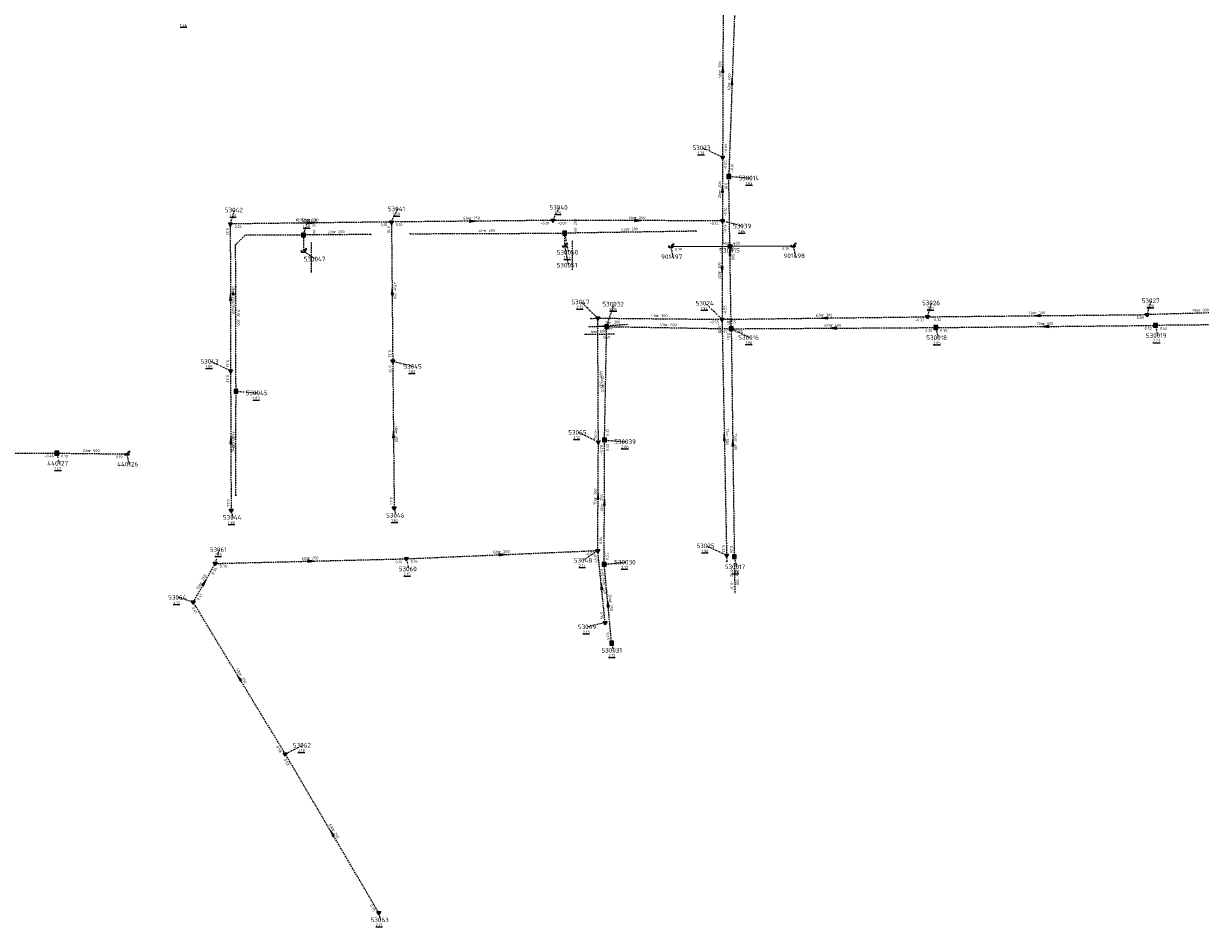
# Model space of a CAD drawing. Extents: x 188323 to 208361, y 565368 to 574910.
# Tile 142 of 256: x 204185 to 204569, y 568564 to 568858. Entities that reach past the tile are written whole.
import ezdxf

# ---------------------------------------------------------------- set-up
doc = ezdxf.new("R2010")
doc.units = 0
doc.linetypes.add('DASHDOT', pattern=[1, 0.5, -0.25, 0, -0.25])
doc.linetypes.add('DASHED', pattern=[0.75, 0.5, -0.25])
doc.layers.get('0').update_dxf_attribs({"linetype": 'CONTINUOUS'})
for name, color, linetype in [('RIO-AFM', 7, 'CONTINUOUS'), ('RIO-BOK', 7, 'CONTINUOUS'), ('RIO-DET', 7, 'CONTINUOUS'), ('RIO-KNP', 7, 'CONTINUOUS'), ('RIO-KNR', 7, 'CONTINUOUS'), ('RIO-LAG', 7, 'CONTINUOUS'), ('RIO-LAG_1B', 7, 'DASHED'), ('RIO-LAG_2B', 7, 'DASHED'), ('RIO-LEN', 7, 'CONTINUOUS'), ('RIO-MVD', 1, 'CONTINUOUS'), ('RIO-VRB', 6, 'DASHDOT'), ('RIO-VRH', 7, 'CONTINUOUS')]:
    doc.layers.add(name, color=color, linetype=linetype)
doc.styles.add('RIO-TXT', font='isocp.shx')

# ---------------------------------------------------------------- blocks, each defined once
blk = doc.blocks.new('L_VHR')
blk.add_lwpolyline([(-0.5, 0), (0.5, 0), (-0.5, 0.15), (-0.5, -0.15), (0.5, 0)])
blk = doc.blocks.new('L_VKT')
blk.add_line((0.3, 0.95), (-0.3, -0.05))
blk.add_lwpolyline([(0.3, 0.15), (0.3, 0.75), (-0.3, 0.75), (-0.3, 0.15)], close=True)
blk = doc.blocks.new('K_UTB')
blk.add_lwpolyline([(0.5, 0.15), (0.5, -0.3), (-0.5, -0.3), (-0.5, 0.15), (-0.45, 0.15), (-0.45, -0.25), (0, -0.25), (0.45, -0.25), (0.45, 0.15)], close=True)
blk.add_lwpolyline([(0.85, 0.6), (0.55, 0.65), (0.614828, 0.459583), (0.850842, 0.598937)])
blk.add_arc((0.85, -0.25), 0.85, 90, 180)
at = {"style": 'RIO-TXT', "flags": 1}
blk.add_attdef('KNOOPNAAM', (2, 2), '', height=1, dxfattribs=at)
blk = doc.blocks.new('K_IPR')
blk.add_lwpolyline([(-0.5, -0.5), (0.5, -0.5), (0.5, 0.5), (-0.5, 0.5)], close=True)
blk.add_solid([(-0.5, 0.5), (0.5, 0.5), (-0.5, -0.5), (0.5, -0.5)])
at = {"style": 'RIO-TXT', "flags": 1}
blk.add_attdef('KNOOPNAAM', (2, 2), '', height=1, dxfattribs=at)
blk = doc.blocks.new('K_IPG')
blk.add_circle((0, 0), 0.5)
for points in [[(0, 0), (-0.5, 0), (-0.433013, 0.25)], [(0, 0), (-0.433013, -0.25), (-0.5, 0)], [(0, 0), (-0.433013, 0.25), (-0.25, 0.433013)], [(0, 0), (-0.25, -0.433013), (-0.433013, -0.25)], [(0, 0), (-0.25, 0.433013), (0, 0.5)], [(0, 0), (0, -0.5), (-0.25, -0.433013)], [(0, 0), (0, 0.5), (0.25, 0.433013)], [(0, 0), (0.25, 0.433013), (0.433013, 0.25)], [(0, 0), (0.433013, 0.25), (0.5, 0)], [(0, 0), (0.5, 0), (0.433013, -0.25)], [(0, 0), (0.433013, -0.25), (0.25, -0.433013)], [(0, 0), (0.25, -0.433013), (0, -0.5)]]:
    blk.add_solid(points)
at = {"style": 'RIO-TXT', "flags": 1}
blk.add_attdef('KNOOPNAAM', (2, 2), '', height=1, dxfattribs=at)
blk = doc.blocks.new('K_FIC')
blk.add_circle((0, 0), 0.0625)
at = {"style": 'RIO-TXT', "flags": 1}
blk.add_attdef('KNOOPNAAM', (2, 2), '', height=1, dxfattribs=at)
blk = doc.blocks.new('K_IPD')
blk.add_lwpolyline([(-0.496027, 0.307994), (0.503973, 0.307994), (0.003973, -0.558031)], close=True)
blk.add_solid([(-0.496027, 0.307994), (0.503973, 0.307994), (0.003973, -0.558031)])
at = {"style": 'RIO-TXT', "flags": 1}
blk.add_attdef('KNOOPNAAM', (2, 2), '', height=1, dxfattribs=at)
blk = doc.blocks.new('920_05______530032____530099_')
at = {"layer": 'RIO-LAG_1B'}
blk.add_line((0, 0), (-9.821, -0.126), dxfattribs=at)
at = {"layer": 'RIO-AFM', "style": 'RIO-TXT'}
blk.add_text('r 600', height=0.9, rotation=360.7136, dxfattribs=at).set_placement((-5.9973, 0.4241))
at = {"layer": 'RIO-BOK', "style": 'RIO-TXT'}
blk.add_text('0.31', height=0.9, rotation=360.7136, dxfattribs=at).set_placement((-3.5424, -1.4439))
at = {"layer": 'RIO-LEN', "style": 'RIO-TXT'}
blk.add_text('6m', height=0.9, rotation=360.7136, dxfattribs=at).set_placement((-7.6172, 0.4029))
blk = doc.blocks.new('922_05______530046____530047_')
at = {"layer": 'RIO-LAG_1B'}
blk.add_line((0, 0), (0.004, -9.821), dxfattribs=at)
at = {"layer": 'RIO-AFM', "style": 'RIO-TXT'}
blk.add_text('r 200', height=0.9, rotation=450, dxfattribs=at).set_placement((1.397, 3.8314))
at = {"layer": 'RIO-LEN', "style": 'RIO-TXT'}
blk.add_text('5m', height=0.9, rotation=450, dxfattribs=at).set_placement((1.3982, 2.2114))
blk = doc.blocks.new('923_05______530050____530051_')
at = {"layer": 'RIO-LAG_1B'}
blk.add_line((0, 0), (0.004, -9.821), dxfattribs=at)
at = {"layer": 'RIO-AFM', "style": 'RIO-TXT'}
blk.add_text('r 200', height=0.9, rotation=450, dxfattribs=at).set_placement((1.397, 3.8314))
at = {"layer": 'RIO-LEN', "style": 'RIO-TXT'}
blk.add_text('4m', height=0.9, rotation=450, dxfattribs=at).set_placement((1.3982, 2.2114))
blk = doc.blocks.new('930_05______53025_____53069_')
at = {"layer": 'RIO-LAG_2B'}
blk.add_line((0, 0), (0.195, -9.82), dxfattribs=at)
at = {"layer": 'RIO-AFM', "style": 'RIO-TXT'}
blk.add_text('r 300', height=0.9, rotation=271.116, dxfattribs=at).set_placement((0.5763, -3.8198))
at = {"layer": 'RIO-BOK', "style": 'RIO-TXT'}
for p in [(-1.3718, -1.4274), (-1.2856, -5.7476)]:
    blk.add_text('-0.32', height=0.9, rotation=271.116, dxfattribs=at).set_placement(p)
at = {"layer": 'RIO-LEN', "style": 'RIO-TXT'}
blk.add_text('2m', height=0.9, rotation=271.116, dxfattribs=at).set_placement((0.544, -2.2002))
blk = doc.blocks.new('931_05______53050_____53047_')
at = {"layer": 'RIO-LAG_2B'}
blk.add_line((0, 0), (9.799, 0.656), dxfattribs=at)
at = {"layer": 'RIO-AFM', "style": 'RIO-TXT'}
blk.add_text('r 300', height=0.9, rotation=3.8307, dxfattribs=at).set_placement((3.7881, 0.7548))
at = {"layer": 'RIO-BOK', "style": 'RIO-TXT'}
blk.add_text('-0.34', height=0.9, rotation=3.8307, dxfattribs=at).set_placement((1.4902, -1.3033))
at = {"layer": 'RIO-LEN', "style": 'RIO-TXT'}
blk.add_text('2m', height=0.9, rotation=3.8307, dxfattribs=at).set_placement((2.1717, 0.6465))

msp = doc.modelspace()

# ---------------------------------------------------------------- linework, layer by layer
at = {"layer": 'RIO-LAG'}
msp.add_line((204395.904, 568785.728), (204435.808, 568785.984), dxfattribs=at)
at = {"layer": 'RIO-LAG_1B'}
for p, q in [((204416.992, 568870.592), (204414.8, 568808.576)), ((204415.6, 568758.912), (204414.8, 568808.576)), ((204298.048, 568789.632), (204276.16, 568789.504)), ((204276.16, 568789.504), (204276.16, 568784.192)), ((204310.912, 568789.888), (204361.296, 568790.08)), ((204404.128, 568790.72), (204361.296, 568790.08)), ((204361.296, 568790.08), (204361.296, 568785.92)), ((204589.232, 568760.32), (204553.904, 568760)), ((204375.008, 568759.616), (204369.376, 568759.552)), ((204374.304, 568722.624), (204375.008, 568759.616)), ((204375.008, 568759.616), (204415.6, 568758.912)), ((204415.6, 568758.912), (204482.304, 568759.296)), ((204415.6, 568758.912), (204416.608, 568684.608)), ((204482.304, 568759.296), (204553.904, 568760)), ((204254.128, 568704.64), (204254.176, 568738.496)), ((204374.208, 568682.112), (204374.304, 568722.624)), ((204149.136, 568718.208), (204195.776, 568718.336)), ((204195.776, 568718.336), (204218.576, 568718.08)), ((204376.608, 568656.384), (204374.208, 568682.112))]:
    msp.add_line(p, q, dxfattribs=at)
msp.add_lwpolyline([(204254.176, 568738.496), (204254.048, 568786.304), (204257.296, 568789.568), (204276.16, 568789.504)], dxfattribs=at)
at = {"layer": 'RIO-LAG_2B'}
for p, q in [((204412.992, 568872.384), (204412.8, 568814.784)), ((204412.8, 568814.784), (204412.736, 568794.112)), ((204304.848, 568793.728), (204252.304, 568793.088)), ((204252.304, 568793.088), (204252.4, 568745.152)), ((204357.52, 568794.24), (204304.848, 568793.728)), ((204304.848, 568793.728), (204305.264, 568748.352)), ((204412.736, 568794.112), (204357.52, 568794.24)), ((204412.736, 568794.112), (204412.608, 568761.984)), ((204586.416, 568764.48), (204551.2, 568763.52)), ((204369.856, 568762.24), (204372.096, 568762.368)), ((204372.096, 568762.368), (204412.608, 568761.984)), ((204372.304, 568721.984), (204372.096, 568762.368)), ((204412.608, 568761.984), (204479.6, 568762.816)), ((204412.608, 568761.984), (204414.096, 568684.992)), ((204479.6, 568762.816), (204551.2, 568763.52)), ((204252.4, 568745.152), (204252.576, 568699.712)), ((204305.264, 568748.352), (204305.744, 568700.416)), ((204372.096, 568686.592), (204372.304, 568721.984)), ((204247.392, 568682.368), (204309.696, 568683.904)), ((204309.696, 568683.904), (204372.096, 568686.592)), ((204374.496, 568663.104), (204372.096, 568686.592)), ((204414.096, 568684.992), (204414.144, 568682.944)), ((204240.224, 568669.76), (204247.392, 568682.368)), ((204270.208, 568620.288), (204240.224, 568669.76)), ((204300.704, 568568.512), (204270.208, 568620.288))]:
    msp.add_line(p, q, dxfattribs=at)
at = {"layer": 'RIO-VRB'}
for p, q in [((204412.8, 568814.8), (204406.151, 568817.9179)), ((204414.8, 568808.6), (204421.7675, 568808.0713)), ((204252.3, 568793.1), (204253.6933, 568797.6294)), ((204304.85, 568793.76), (204306.8871, 568797.9893)), ((204357.52, 568794.27), (204359.5571, 568798.4993)), ((204276.16, 568789.49), (204277.5533, 568794.0194)), ((204412.73, 568794.12), (204419.3782, 568792.4)), ((204361.29, 568790.09), (204362.5176, 568783.8223)), ((204276.16, 568784.2), (204280.0474, 568781.6376)), ((204361.29, 568785.9), (204362.5176, 568779.6323)), ((204395.9, 568785.7), (204396.6071, 568782.3868)), ((204415.17, 568785.81), (204415.53, 568784.4665)), ((204435.8, 568786), (204436.5071, 568782.6868)), ((204551.2, 568763.5), (204552.5933, 568768.0294)), ((204372.1, 568762.4), (204366.6791, 568767.6464)), ((204375, 568759.6), (204377.419, 568766.9486)), ((204412.6, 568762), (204407.1791, 568767.2464)), ((204479.6, 568762.8), (204480.9933, 568767.3294)), ((204415.6, 568758.9), (204421.7269, 568756.0622)), ((204482.3, 568759.3), (204483.0071, 568755.9868)), ((204553.9, 568760), (204554.6071, 568756.6868)), ((204252.4, 568745.18), (204245.751, 568748.2979)), ((204305.26, 568748.36), (204311.9082, 568746.64)), ((204254.17, 568738.52), (204261.1375, 568737.9913)), ((204372.3, 568722), (204365.651, 568725.1179)), ((204374.3, 568722.6), (204381.2675, 568722.0713)), ((204195.78, 568718.35), (204196.4871, 568715.0368)), ((204218.57, 568718.05), (204219.2771, 568714.7368)), ((204252.57, 568699.73), (204253.1035, 568697.4016)), ((204305.74, 568700.41), (204306.2735, 568698.0816)), ((204414.1, 568685), (204407.451, 568688.1179)), ((204247.4, 568682.4), (204248.7933, 568686.9294)), ((204309.7, 568683.9), (204310.4071, 568680.5868)), ((204372.1, 568686.6), (204367.4478, 568683.3933)), ((204416.6, 568684.6), (204417.3071, 568681.2868)), ((204374.2, 568682.1), (204381.275, 568682.8)), ((204240.23, 568669.75), (204235.2318, 568671.3298)), ((204374.5, 568663.1), (204368.7921, 568661.7202)), ((204376.6, 568656.4), (204377.1335, 568654.0716)), ((204270.2, 568620.3), (204275.9086, 568623.078)), ((204300.7, 568568.5), (204301.2335, 568566.1716))]:
    msp.add_line(p, q, dxfattribs=at)

# ---------------------------------------------------------------- block references
at = {"layer": 'RIO-AFM', "xscale": 0.9, "yscale": 0.9, "zscale": 0.9, "rotation": 270.1286}
msp.add_blockref('L_VKT', (204252.8622, 568770.2214), dxfattribs=at)
at = {"layer": 'RIO-DET'}
for name, p in [('922_05______530046____530047_', (204278.656, 568787.008)), ('923_05______530050____530051_', (204363.792, 568787.584)), ('931_05______53050_____53047_', (204372.352, 568759.744)), ('920_05______530032____530099_', (204377.504, 568757.12)), ('930_05______53025_____53069_', (204416.608, 568682.496))]:
    msp.add_blockref(name, p, dxfattribs=at)
at = {"layer": 'RIO-KNP', "xscale": 1.25, "yscale": 1.25, "zscale": 1.25}
for name, p in [('K_IPD', (204412.8, 568814.784)), ('K_IPR', (204414.8, 568808.576)), ('K_IPD', (204252.304, 568793.088)), ('K_IPD', (204304.848, 568793.728)), ('K_IPD', (204357.52, 568794.24)), ('K_IPD', (204412.736, 568794.112)), ('K_IPR', (204276.16, 568789.504)), ('K_FIC', (204298.048, 568789.632)), ('K_FIC', (204310.912, 568789.888)), ('K_IPR', (204361.296, 568790.08)), ('K_FIC', (204404.128, 568790.72)), ('K_UTB', (204276.16, 568784.192)), ('K_UTB', (204361.296, 568785.92)), ('K_UTB', (204395.904, 568785.728)), ('K_IPG', (204415.168, 568785.792)), ('K_UTB', (204435.808, 568785.984)), ('K_FIC', (204369.856, 568762.24)), ('K_IPD', (204372.096, 568762.368)), ('K_IPR', (204375.008, 568759.616)), ('K_IPD', (204412.608, 568761.984)), ('K_IPD', (204479.6, 568762.816)), ('K_IPD', (204551.2, 568763.52)), ('K_IPR', (204553.904, 568760)), ('K_FIC', (204369.376, 568759.552)), ('K_IPR', (204415.6, 568758.912)), ('K_IPR', (204482.304, 568759.296)), ('K_IPD', (204305.264, 568748.352)), ('K_IPD', (204252.4, 568745.152)), ('K_IPR', (204254.176, 568738.496)), ('K_IPD', (204372.304, 568721.984)), ('K_IPR', (204374.304, 568722.624)), ('K_IPR', (204195.776, 568718.336)), ('K_UTB', (204218.576, 568718.08)), ('K_FIC', (204254.128, 568704.64)), ('K_IPD', (204252.576, 568699.712)), ('K_IPD', (204305.744, 568700.416)), ('K_IPD', (204309.696, 568683.904)), ('K_IPD', (204372.096, 568686.592)), ('K_IPD', (204414.096, 568684.992)), ('K_IPR', (204416.608, 568684.608)), ('K_IPD', (204247.392, 568682.368)), ('K_IPR', (204374.208, 568682.112)), ('K_FIC', (204414.144, 568682.944)), ('K_IPD', (204240.224, 568669.76)), ('K_IPD', (204374.496, 568663.104)), ('K_IPR', (204376.608, 568656.384)), ('K_IPD', (204270.208, 568620.288)), ('K_IPD', (204300.704, 568568.512))]:
    msp.add_blockref(name, p, dxfattribs=at)
at = {"layer": 'RIO-VRH', "xscale": 2, "yscale": 2, "zscale": 2}
for p, rotation in [((204412.9, 568843.6), 449.792), ((204415.9, 568839.6), 447.9589), ((204412.765, 568804.46), 449.797), ((204278.575, 568793.43), 360.7195), ((204331.185, 568794.015), 360.5547), ((204385.125, 568794.195), 359.8444), ((204415.2, 568783.75), 90.9312), ((204412.665, 568778.06), 269.759), ((204305.055, 568771.06), 450.5264), ((204252.35, 568769.14), 450.1286), ((204446.1, 568762.4), 180.684), ((204515.4, 568763.15), 180.5601), ((204448.95, 568759.1), 180.3436), ((204518.1, 568759.65), 180.5601), ((204252.485, 568722.455), 450.2234), ((204305.5, 568724.385), 450.5826), ((204413.35, 568723.5), 451.125), ((204416.1, 568721.75), 450.7801), ((204372.2, 568704.3), 89.6673), ((204374.25, 568702.35), 89.8495), ((204278.55, 568683.15), 1.3791), ((204340.9, 568685.25), 2.4773), ((204243.815, 568676.075), 60.4494), ((204373.3, 568674.85), 95.8398), ((204375.4, 568669.25), 95.3436), ((204255.215, 568645.025), 121.2246), ((204285.45, 568594.4), 120.4957)]:
    msp.add_blockref('L_VHR', p, dxfattribs=dict(at, rotation=rotation))

# ---------------------------------------------------------------- texts
at = {"layer": 'RIO-AFM', "style": 'RIO-TXT'}
for s, rotation, p in [('r 300', 449.792, (204412.3795, 568842.7914)), ('r 400', 447.9589, (204415.3525, 568838.8087)), ('r 300', 449.797, (204412.2562, 568803.6514)), ('r 250', 360.7195, (204277.7583, 568793.9359)), ('r 250', 360.5547, (204330.3696, 568794.5233)), ('r 250', 359.8444, (204384.3161, 568794.7142)), ('r 200', 360.3666, (204286.2863, 568790.0612)), ('r 200', 0.2388, (204335.2928, 568790.4816)), ('r 200', 360.8694, (204381.8866, 568790.9157)), ('r 400', 0.4307, (204415.0363, 568786.3439)), ('r 500', 270.9312, (204415.7021, 568784.5686)), ('r 300', 449.759, (204412.1521, 568777.2517)), ('r 250', 270.5264, (204305.5615, 568771.8753)), ('250/2520', 270.1286, (204252.8645, 568769.4114)), ('r 300', 0.5601, (204514.585, 568763.6421)), ('r 300', 361.6104, (204567.9803, 568764.4827)), ('r 200', 270.1649, (204254.6174, 568763.2217)), ('r 300', 359.4342, (204391.5444, 568762.7203)), ('r 600', 359.0123, (204394.4987, 568759.7762)), ('r 300', 0.684, (204445.2838, 568762.8903)), ('r 500', 0.3436, (204448.137, 568759.5951)), ('r 500', 0.5601, (204517.285, 568760.1421)), ('r 300', 270.2927, (204372.7083, 568743.013)), ('r 250', 88.9072, (204374.1348, 568740.2994)), ('r 125', 89.9232, (204253.649, 568720.7857)), ('r 250', 270.2234, (204252.9959, 568723.2673)), ('r 250', 270.5826, (204306.0065, 568725.2006)), ('r 300', 271.125, (204413.858, 568724.3206)), ('r 300', 270.7801, (204416.6121, 568722.5676)), ('r 500', 359.2459, (204206.371, 568718.7173)), ('r 300', 89.6673, (204371.6954, 568703.4926)), ('r 250', 89.8495, (204373.748, 568701.5413)), ('r 250', 1.3791, (204277.7283, 568683.6304)), ('r 250', 2.4773, (204340.069, 568685.7145)), ('r 250', 60.4494, (204242.9805, 568675.6166)), ('r 250', 275.8398, (204373.722, 568675.7077)), ('r 250', 275.3436, (204375.8301, 568670.1043)), ('r 250', 301.2246, (204255.2379, 568645.9863)), ('r 250', 300.4957, (204285.4857, 568595.3614))]:
    msp.add_text(s, height=0.9, rotation=rotation, dxfattribs=at).set_placement(p)
at = {"layer": 'RIO-BOK', "style": 'RIO-TXT'}
for s, rotation, p in [('-0.65', 449.792, (204414.204, 568816.1958)), ('-0.65', 449.797, (204414.1756, 568810.6959)), ('-0.01', 447.9589, (204416.2479, 568809.9502)), ('-0.01', 270.9312, (204413.4236, 568807.177)), ('-0.14', 449.797, (204414.1338, 568795.5159)), ('0.24', 270.1286, (204250.9038, 568791.6964)), ('0.24', 360.7195, (204253.7181, 568791.7186)), ('0.10', 360.7195, (204301.308, 568792.3465)), ('0.10', 270.5264, (204303.4636, 568792.3468)), ('0.10', 360.5547, (204306.2641, 568792.3745)), ('-0.01', 360.5547, (204353.4336, 568792.8612)), ('-0.01', 359.8444, (204358.9169, 568792.8671)), ('-0.14', 359.8444, (204408.6268, 568792.7635)), ('-0.14', 449.759, (204414.0956, 568790.0148)), ('0.19', 0.4307, (204397.3103, 568784.3106)), ('0.19', 0.4307, (204432.2503, 568784.5733)), ('-0.55', 449.759, (204414.0048, 568763.395)), ('-0.55', 359.4342, (204408.4863, 568760.6636)), ('-0.55', 271.125, (204411.2284, 568760.5724)), ('-0.55', 0.684, (204414.0164, 568760.6168)), ('0.07', 270.9312, (204414.1721, 568762.4373)), ('-0.32', 0.684, (204475.516, 568761.3511)), ('-0.32', 0.5601, (204481.0134, 568761.4138)), ('-0.09', 0.5601, (204547.1132, 568762.06)), ('0.07', 359.0123, (204412.0174, 568757.585)), ('0.07', 270.7801, (204414.2199, 568757.4806)), ('0.25', 0.3436, (204417.0081, 568757.5084)), ('0.30', 0.3436, (204478.748, 568757.8787)), ('0.30', 0.5601, (204483.7134, 568757.9138)), ('0.52', 0.5601, (204550.3532, 568758.5653)), ('0.52', 360.5027, (204555.3129, 568758.6132)), ('0.32', 270.5264, (204303.8544, 568751.9076)), ('0.33', 270.1286, (204251.0207, 568748.7366)), ('0.32', 270.5826, (204303.875, 568746.9454)), ('0.33', 270.2234, (204251.0061, 568743.7741)), ('-0.34', 270.2927, (204370.9027, 568726.093)), ('0.31', 88.9072, (204375.7262, 568723.973)), ('-0.28', 89.6673, (204373.6768, 568717.8914)), ('0.40', 89.8495, (204375.6912, 568719.0362)), ('-0.46', 0.2088, (204191.6846, 568716.9351)), ('0.19', 359.2459, (204197.1621, 568716.9326)), ('0.19', 359.2459, (204214.9917, 568716.7092)), ('0.44', 270.2234, (204251.1832, 568703.2845)), ('0.44', 270.5826, (204304.3326, 568703.9558)), ('-0.04', 89.6673, (204373.5079, 568687.9918)), ('-0.32', 271.125, (204412.6666, 568689.0728)), ('0.28', 270.7801, (204415.197, 568688.1415)), ('0.16', 2.4773, (204311.159, 568682.5618)), ('-0.04', 2.4773, (204368.0637, 568685.024)), ('0.55', 275.8398, (204370.8504, 568685.0644)), ('0.55', 89.8495, (204375.6035, 568683.4963)), ('0.36', 60.4494, (204246.8621, 568678.6118)), ('0.36', 1.3791, (204248.8331, 568681.0341)), ('0.16', 1.3791, (204306.1745, 568682.4147)), ('0.55', 275.3436, (204372.9372, 568680.5753)), ('0.41', 60.4494, (204242.1382, 568670.2774)), ('0.41', 301.2246, (204239.7595, 568667.827)), ('0.75', 275.8398, (204372.7582, 568666.5002)), ('0.65', 275.3436, (204374.8891, 568659.8159)), ('0.58', 301.2246, (204267.1873, 568622.6362)), ('0.58', 300.4957, (204269.705, 568618.3831)), ('0.75', 300.4957, (204297.7184, 568570.8753))]:
    msp.add_text(s, height=0.9, rotation=rotation, dxfattribs=at).set_placement(p)
at = {"layer": 'RIO-KNR', "style": 'RIO-TXT'}
for s, p in [('53023', (204402.9635, 568817.1679)), ('530014', (204417.9425, 568807.3213)), ('53041', (204303.6996, 568797.2393)), ('53040', (204356.3696, 568797.7493)), ('53042', (204250.5058, 568796.8794)), ('530046', (204273.7283, 568793.2694)), ('53039', (204416.1907, 568791.65)), ('530050', (204358.6926, 568783.0723)), ('530015', (204411.705, 568783.7165)), ('901498', (204432.6821, 568781.9368)), ('530047', (204276.2224, 568780.8876)), ('530051', (204358.6926, 568778.8823)), ('901497', (204392.7821, 568781.6368)), ('53047', (204363.4916, 568766.8964)), ('53024', (204403.9916, 568766.4964)), ('53026', (204477.8058, 568766.5794)), ('53027', (204549.4058, 568767.2794)), ('530032', (204373.594, 568766.1986)), ('530016', (204417.9019, 568755.3122)), ('530018', (204479.1821, 568755.2368)), ('530019', (204550.7821, 568755.9368)), ('53043', (204242.5635, 568747.5479)), ('53045', (204308.7207, 568745.89)), ('530045', (204257.3125, 568737.2413)), ('53065', (204362.4635, 568724.3679)), ('530039', (204377.4425, 568721.3213)), ('440127', (204192.6621, 568714.2868)), ('440126', (204215.4521, 568713.9868)), ('53046', (204303.086, 568697.3316)), ('53044', (204249.916, 568696.6516)), ('53061', (204245.6058, 568686.1794)), ('53025', (204404.2635, 568687.3679)), ('53048', (204364.2603, 568682.6433)), ('530030', (204377.45, 568682.05)), ('53060', (204307.2196, 568679.8368)), ('530017', (204413.4821, 568680.5368)), ('53064', (204232.0443, 568670.5798)), ('53049', (204365.6046, 568660.9702)), ('530031', (204373.3085, 568653.3216)), ('53062', (204272.7211, 568622.328)), ('53063', (204298.046, 568565.4216))]:
    msp.add_text(s, height=1.5, dxfattribs=at).set_placement(p)
at = {"layer": 'RIO-LEN', "style": 'RIO-TXT'}
for s, rotation, p in [('58m', 449.792, (204412.3733, 568840.6314)), ('62m', 447.9589, (204415.2772, 568836.65)), ('21m', 449.797, (204412.2503, 568801.4914)), ('53m', 360.7195, (204275.5985, 568793.9074)), ('53m', 360.5547, (204328.2097, 568794.501)), ('55m', 359.8444, (204382.1561, 568794.7187)), ('22m', 360.3666, (204284.1264, 568790.046)), ('50m', 0.2388, (204333.1328, 568790.4726)), ('43m', 360.8694, (204379.7269, 568790.8816)), ('40m', 0.4307, (204412.8763, 568786.3277)), ('50m', 270.9312, (204415.666, 568786.7283)), ('32m', 449.759, (204412.1447, 568775.0917)), ('48m', 270.1286, (204252.8549, 568772.9214)), ('45m', 270.5264, (204305.5407, 568774.0352)), ('71m', 270.1649, (204254.6102, 568765.3817)), ('72m', 0.5601, (204512.4251, 568763.6209)), ('35m', 361.6104, (204565.8212, 568764.4206)), ('41m', 359.4342, (204389.3845, 568762.7403)), ('41m', 359.0123, (204392.339, 568759.8121)), ('67m', 0.684, (204443.1239, 568762.8645)), ('67m', 0.3436, (204445.977, 568759.5822)), ('72m', 0.5601, (204515.1251, 568760.1209)), ('40m', 270.2927, (204372.6962, 568745.173)), ('37m', 88.9072, (204374.0939, 568738.1398)), ('48m', 270.5826, (204305.9836, 568727.3604)), ('77m', 271.125, (204413.8146, 568726.4802)), ('45m', 270.2234, (204252.9864, 568725.4273)), ('74m', 270.7801, (204416.5816, 568724.7274)), ('23m', 359.2459, (204204.2112, 568718.7444)), ('34m', 89.9232, (204253.6465, 568718.6257)), ('35m', 89.6673, (204371.6832, 568701.3327)), ('41m', 89.8495, (204373.7427, 568699.3813)), ('62m', 1.3791, (204275.5689, 568683.5784)), ('62m', 2.4773, (204337.911, 568685.6211)), ('15m', 60.4494, (204241.9154, 568673.7375)), ('24m', 275.8398, (204373.5012, 568677.8564)), ('26m', 275.3436, (204375.6279, 568672.2549)), ('58m', 301.2246, (204254.1172, 568647.8328)), ('60m', 300.4957, (204284.3885, 568597.2221))]:
    msp.add_text(s, height=0.9, rotation=rotation, dxfattribs=at).set_placement(p)
at = {"layer": 'RIO-MVD', "style": 'RIO-TXT'}
for s, p in [('%%U1.66', (204235.9171, 568857.4368)), ('%%U1.79', (204404.621, 568815.7679)), ('%%U1.83', (204420.2375, 568805.9213)), ('%%U1.61', (204252.1633, 568795.4794)), ('%%U1.69', (204305.3571, 568795.8393)), ('%%U1.70', (204358.0271, 568796.3493)), ('%%U1.58', (204276.0233, 568791.8694)), ('%%U1.84', (204417.8482, 568790.25)), ('%%U1.63', (204360.9876, 568781.6723)), ('%%U2.13', (204365.1491, 568765.4964)), ('%%U2.05', (204375.889, 568764.7986)), ('%%U1.94', (204405.6491, 568765.0964)), ('%%U2.01', (204479.4633, 568765.1794)), ('%%U2.20', (204551.0633, 568765.8794)), ('%%U1.96', (204420.1969, 568753.9122)), ('%%U2.05', (204481.4771, 568753.8368)), ('%%U2.23', (204553.0771, 568754.5368)), ('%%U1.85', (204244.221, 568746.1479)), ('%%U1.82', (204310.3782, 568744.49)), ('%%U1.83', (204259.6075, 568735.8413)), ('%%U2.12', (204364.121, 568722.9679)), ('%%U2.06', (204379.7375, 568719.9213)), ('%%U1.49', (204194.9571, 568712.8868)), ('%%U1.82', (204251.5735, 568695.2516)), ('%%U1.82', (204304.7435, 568695.9316)), ('%%U2.19', (204247.2633, 568684.7794)), ('%%U1.90', (204405.921, 568685.9679)), ('%%U2.17', (204365.9178, 568681.2433)), ('%%U2.17', (204379.745, 568680.65)), ('%%U1.88', (204415.7771, 568679.1368)), ('%%U2.15', (204308.8771, 568678.4368)), ('%%U2.17', (204233.7018, 568669.1798)), ('%%U2.13', (204367.2621, 568659.5702)), ('%%U2.12', (204375.6035, 568651.9216)), ('%%U2.18', (204274.3786, 568620.928)), ('%%U2.17', (204299.7035, 568564.0216))]:
    msp.add_text(s, height=0.9, dxfattribs=at).set_placement(p)

doc.saveas('drawing.dxf')
